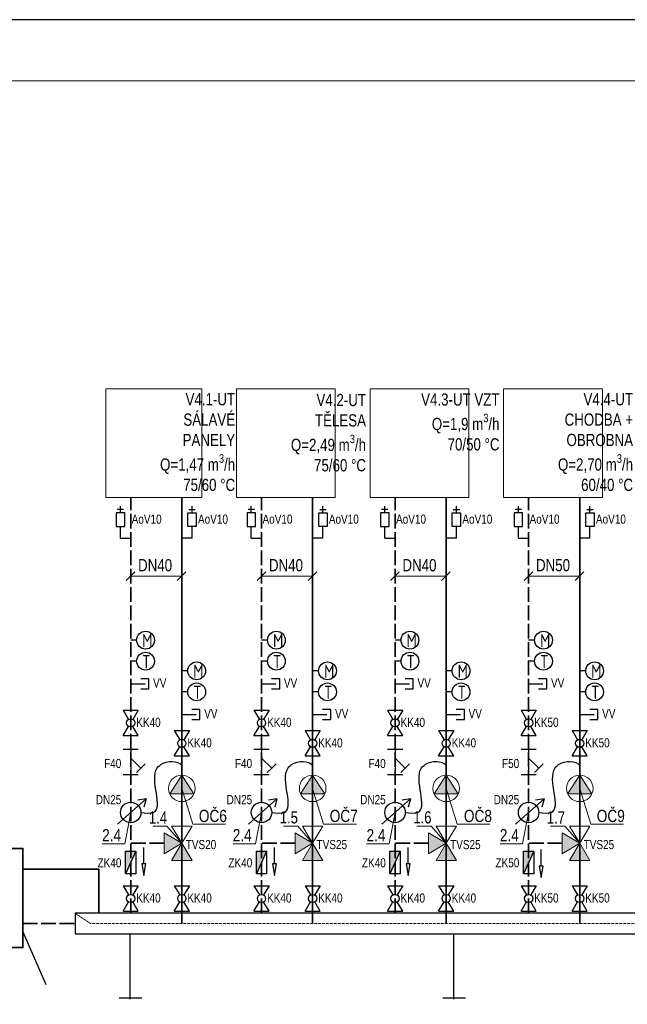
# Model space of a CAD drawing. Header units: millimetres. Extents: x -98431657 to -98227415, y -465497820 to -465456067.
# Tile 60 of 63: x -98396773 to -98391798, y -465465654 to -465457595. Entities that reach past the tile are written whole.
import ezdxf

# ---------------------------------------------------------------- set-up
doc = ezdxf.new("R2010")
doc.units = ezdxf.units.MM
doc.linetypes.add('ACAD_ISO02W100', pattern=[15, 12, -3])
doc.linetypes.add('Carkovana', pattern=[0.21, 0.15, -0.06])
doc.layers.add('AA_FORMÁTY NETISK', color=40, linetype='Continuous', plot=False)
for name, color, linetype, lineweight in [('AA_FORMÁTY TISK', 7, 'Continuous', 15), ('Kóty obecně', 7, 'Continuous', 25), ('Pasivní chlazení', 7, 'Continuous', 25), ('Standard', 7, 'Continuous', 25), ('Topení', 6, 'Continuous', 25), ('WPF 1 - vrt', 7, 'Continuous', 25), ('ZAM - POHLEDY_Pero_č.__2', 7, 'Continuous', 13), ('základ', 7, 'Continuous', 25)]:
    doc.layers.add(name, color=color, linetype=linetype, lineweight=lineweight)
doc.layers.add('URB_DOMY_skica_hatch', color=7, linetype='Continuous', lineweight=25, true_color=0x656565)
doc.styles.add('ARIAL', font='arial.ttf')
doc.styles.add('ISOCPEUR', font='isocpeur.ttf')

msp = doc.modelspace()

# ---------------------------------------------------------------- hatches: boundary and pattern name
at = {"linetype": 'ACAD_ISO02W100', "lineweight": 100}
h = msp.add_hatch(color=256, dxfattribs=at)
h.dxf.hatch_style = 1
h.paths.add_polyline_path([(-98395445.5, -465464335.5), (-98395528.8, -465464476.3), (-98395361.4, -465464476.3)])
h.paths.add_polyline_path([(-98395589.6, -465464250.3), (-98395589.6, -465464335.5), (-98395589.6, -465464420.8), (-98395445.5, -465464335.5)])
h = msp.add_hatch(color=256, dxfattribs=at)
h.dxf.hatch_style = 1
h.paths.add_polyline_path([(-98394374.3, -465464335.5), (-98394457.6, -465464476.3), (-98394290.2, -465464476.3)])
h.paths.add_polyline_path([(-98394518.3, -465464250.3), (-98394518.3, -465464335.5), (-98394518.3, -465464420.8), (-98394374.3, -465464335.5)])
h = msp.add_hatch(color=256, dxfattribs=at)
h.dxf.hatch_style = 1
h.paths.add_polyline_path([(-98393281.1, -465464335.5), (-98393364.4, -465464476.3), (-98393197, -465464476.3)])
h.paths.add_polyline_path([(-98393425.1, -465464250.3), (-98393425.1, -465464335.5), (-98393425.1, -465464420.8), (-98393281.1, -465464335.5)])
h = msp.add_hatch(color=256, dxfattribs=at)
h.dxf.hatch_style = 1
h.paths.add_polyline_path([(-98392187.8, -465464335.5), (-98392271.1, -465464476.3), (-98392103.8, -465464476.3)])
h.paths.add_polyline_path([(-98392331.9, -465464250.3), (-98392331.9, -465464335.5), (-98392331.9, -465464420.8), (-98392187.8, -465464335.5)])
h = msp.add_hatch(color=256)
h.dxf.hatch_style = 1
h.paths.add_polyline_path([(-98395822.1, -465464399.1), (-98395905.8, -465464399.1), (-98395905.8, -465464585)])
h = msp.add_hatch(color=256)
h.dxf.hatch_style = 1
h.paths.add_polyline_path([(-98394750.9, -465464399.1), (-98394834.6, -465464399.1), (-98394834.6, -465464585)])
h = msp.add_hatch(color=256)
h.dxf.hatch_style = 1
h.paths.add_polyline_path([(-98393657.7, -465464399.1), (-98393741.3, -465464399.1), (-98393741.3, -465464585)])
h = msp.add_hatch(color=256)
h.dxf.hatch_style = 1
h.paths.add_polyline_path([(-98392564.4, -465464399.1), (-98392648.1, -465464399.1), (-98392648.1, -465464585)])
at = {"layer": 'URB_DOMY_skica_hatch', "linetype": 'Continuous', "lineweight": 25, "true_color": 0x000000}
for points in [[(-98395445.5, -465463777.3), (-98395544.3, -465463931.4), (-98395346.7, -465463931.4)], [(-98394374.3, -465463777.3), (-98394473.1, -465463931.4), (-98394275.5, -465463931.4)], [(-98393281.1, -465463777.3), (-98393379.8, -465463931.4), (-98393182.3, -465463931.4)], [(-98392187.8, -465463777.3), (-98392286.6, -465463931.4), (-98392089, -465463931.4)]]:
    msp.add_hatch(color=18, dxfattribs=at).paths.add_polyline_path(points)

# ---------------------------------------------------------------- linework, layer by layer
at = {"layer": 'AA_FORMÁTY NETISK'}
msp.add_lwpolyline([(-98408423.7, -465457594.8), (-98408423.7, -465472544.8), (-98387423.7, -465472544.8), (-98387423.7, -465457594.8)], close=True, dxfattribs=at)
at = {"layer": 'AA_FORMÁTY TISK'}
msp.add_lwpolyline([(-98407923.7, -465458094.8), (-98407923.7, -465472044.8), (-98387923.7, -465472044.8), (-98387923.7, -465458094.8)], close=True, dxfattribs=at)
at = {"layer": 'Pasivní chlazení'}
for centre in [(-98395742.4, -465462672.9), (-98394671.2, -465462672.9), (-98393577.9, -465462672.9), (-98392484.7, -465462672.9), (-98395742.4, -465462845.3), (-98394671.2, -465462845.3), (-98393577.9, -465462845.3), (-98392484.7, -465462845.3), (-98395323.9, -465462923.9), (-98394252.7, -465462923.9), (-98393159.5, -465462923.9), (-98392066.2, -465462923.9), (-98395323.9, -465463096.4), (-98394252.7, -465463096.4), (-98393159.5, -465463096.4), (-98392066.2, -465463096.4)]:
    msp.add_circle(centre, 72.9, dxfattribs=at)
at = {"layer": 'Standard', "color": 5, "linetype": 'ACAD_ISO02W100', "lineweight": 35, "ltscale": 10}
for p, q in [((-98395863.9, -465464908.5), (-98395863.9, -465461504.2)), ((-98394792.7, -465464908.5), (-98394792.7, -465461504.2)), ((-98393699.5, -465464908.5), (-98393699.5, -465461504.2)), ((-98392606.3, -465464908.5), (-98392606.3, -465461504.2)), ((-98395589.6, -465464335.5), (-98395863.9, -465464335.5)), ((-98394518.3, -465464335.5), (-98394792.7, -465464335.5)), ((-98393425.1, -465464335.5), (-98393699.5, -465464335.5)), ((-98392331.9, -465464335.5), (-98392606.3, -465464335.5)), ((-98396747, -465464992.2), (-98396318.7, -465464992.2))]:
    msp.add_line(p, q, dxfattribs=at)
at = {"layer": 'Standard', "color": 1, "linetype": 'Continuous', "lineweight": 35}
for p, q in [((-98395445.5, -465464992.2), (-98395445.5, -465461504.2)), ((-98394374.3, -465464992.2), (-98394374.3, -465461504.2)), ((-98393281.1, -465464992.2), (-98393281.1, -465461504.2)), ((-98392187.8, -465464992.2), (-98392187.8, -465461504.2)), ((-98396747, -465464548.2), (-98396124.3, -465464548.2)), ((-98396124.3, -465464548.2), (-98396124.3, -465464908.5))]:
    msp.add_line(p, q, dxfattribs=at)
at = {"layer": 'Standard', "color": 0, "linetype": 'Continuous', "lineweight": 13}
for p, q in [((-98395445.5, -465463886), (-98395355.5, -465464179.2)), ((-98394374.3, -465463886), (-98394284.3, -465464179.2)), ((-98393281.1, -465463886), (-98393191.1, -465464179.2)), ((-98392187.8, -465463886), (-98392097.8, -465464179.2)), ((-98395912.9, -465464340.4), (-98395863.9, -465464083.3)), ((-98394841.7, -465464340.4), (-98394792.7, -465464083.3)), ((-98393748.5, -465464340.4), (-98393699.5, -465464083.3)), ((-98392655.2, -465464340.4), (-98392606.3, -465464083.3)), ((-98395681.4, -465464196.2), (-98395567.8, -465464196.2)), ((-98395567.8, -465464196.2), (-98395445.5, -465464335.5)), ((-98395445.5, -465464335.5), (-98395528.8, -465464194.8)), ((-98395528.8, -465464194.8), (-98395361.4, -465464194.8)), ((-98395361.4, -465464194.8), (-98395445.5, -465464335.5)), ((-98395355.5, -465464179.2), (-98395087.7, -465464179.2)), ((-98394613.7, -465464196.2), (-98394496.6, -465464196.2)), ((-98394496.6, -465464196.2), (-98394374.3, -465464335.5)), ((-98394374.3, -465464335.5), (-98394457.6, -465464194.8)), ((-98394457.6, -465464194.8), (-98394290.2, -465464194.8)), ((-98394290.2, -465464194.8), (-98394374.3, -465464335.5)), ((-98394284.3, -465464179.2), (-98394016.5, -465464179.2)), ((-98393520.5, -465464196.2), (-98393403.3, -465464196.2)), ((-98393403.3, -465464196.2), (-98393281.1, -465464335.5)), ((-98393281.1, -465464335.5), (-98393364.4, -465464194.8)), ((-98393364.4, -465464194.8), (-98393197, -465464194.8)), ((-98393197, -465464194.8), (-98393281.1, -465464335.5)), ((-98393191.1, -465464179.2), (-98392923.3, -465464179.2)), ((-98392426.7, -465464196.2), (-98392310.1, -465464196.2)), ((-98392310.1, -465464196.2), (-98392187.8, -465464335.5)), ((-98392187.8, -465464335.5), (-98392271.1, -465464194.8)), ((-98392271.1, -465464194.8), (-98392103.8, -465464194.8)), ((-98392103.8, -465464194.8), (-98392187.8, -465464335.5)), ((-98392097.8, -465464179.2), (-98391830, -465464179.2)), ((-98395445.5, -465464335.5), (-98395589.6, -465464250.3)), ((-98395589.6, -465464250.3), (-98395589.6, -465464335.5)), ((-98394374.3, -465464335.5), (-98394518.3, -465464250.3)), ((-98394518.3, -465464250.3), (-98394518.3, -465464335.5)), ((-98393281.1, -465464335.5), (-98393425.1, -465464250.3)), ((-98393425.1, -465464250.3), (-98393425.1, -465464335.5)), ((-98392187.8, -465464335.5), (-98392331.9, -465464250.3)), ((-98392331.9, -465464250.3), (-98392331.9, -465464335.5)), ((-98396097, -465464340.4), (-98395912.9, -465464340.4)), ((-98395445.5, -465464335.5), (-98395589.6, -465464420.8)), ((-98395589.6, -465464420.8), (-98395589.6, -465464335.5)), ((-98395445.5, -465464335.5), (-98395528.8, -465464476.3)), ((-98395361.4, -465464476.3), (-98395445.5, -465464335.5)), ((-98395025.8, -465464340.4), (-98394841.7, -465464340.4)), ((-98394374.3, -465464335.5), (-98394518.3, -465464420.8)), ((-98394518.3, -465464420.8), (-98394518.3, -465464335.5)), ((-98394374.3, -465464335.5), (-98394457.6, -465464476.3)), ((-98394290.2, -465464476.3), (-98394374.3, -465464335.5)), ((-98393932.6, -465464340.4), (-98393748.5, -465464340.4)), ((-98393281.1, -465464335.5), (-98393425.1, -465464420.8)), ((-98393425.1, -465464420.8), (-98393425.1, -465464335.5)), ((-98393281.1, -465464335.5), (-98393364.4, -465464476.3)), ((-98393197, -465464476.3), (-98393281.1, -465464335.5)), ((-98392839.3, -465464340.4), (-98392655.2, -465464340.4)), ((-98392187.8, -465464335.5), (-98392331.9, -465464420.8)), ((-98392331.9, -465464420.8), (-98392331.9, -465464335.5)), ((-98392187.8, -465464335.5), (-98392271.1, -465464476.3)), ((-98392103.8, -465464476.3), (-98392187.8, -465464335.5)), ((-98395528.8, -465464476.3), (-98395361.4, -465464476.3)), ((-98394457.6, -465464476.3), (-98394290.2, -465464476.3)), ((-98393364.4, -465464476.3), (-98393197, -465464476.3)), ((-98392271.1, -465464476.3), (-98392103.8, -465464476.3))]:
    msp.add_line(p, q, dxfattribs=at)
at = {"layer": 'Standard', "color": 0, "linetype": 'Carkovana', "lineweight": 13}
for p in [(-98396318.7, -465464908.5), (-98389769.1, -465464992.2)]:
    msp.add_line(p, (-98396193.2, -465464992.2), dxfattribs=at)
at = {"layer": 'Standard', "color": 0, "linetype": 'Continuous', "lineweight": 35}
msp.add_lwpolyline([(-98396942.8, -465464378.1), (-98396747, -465464378.1), (-98396747, -465465189.7), (-98396942.8, -465465189.7), (-98396942.8, -465464378.1)], close=True, dxfattribs=at)
at = {"layer": 'Standard', "color": 0, "linetype": 'Continuous', "lineweight": 25}
msp.add_lwpolyline([(-98389769.1, -465464908.5), (-98396318.7, -465464908.5), (-98396318.7, -465465075.9), (-98389769.1, -465465075.9), (-98389769.1, -465464908.5)], close=True, dxfattribs=at)
at = {"layer": 'Topení', "color": 0, "linetype": 'Continuous', "lineweight": 13}
for p, q in [((-98395830.1, -465462114.7), (-98395901.1, -465462185.7)), ((-98395411.6, -465462114.7), (-98395482.6, -465462185.7)), ((-98394758.9, -465462114.7), (-98394829.9, -465462185.7)), ((-98394340.4, -465462114.7), (-98394411.4, -465462185.7)), ((-98393665.6, -465462114.7), (-98393736.6, -465462185.7)), ((-98393247.2, -465462114.7), (-98393318.2, -465462185.7)), ((-98392572.4, -465462114.7), (-98392643.4, -465462185.7)), ((-98392153.9, -465462114.7), (-98392225, -465462185.7)), ((-98395863.9, -465462148.5), (-98395445.5, -465462148.5)), ((-98394792.7, -465462148.5), (-98394374.3, -465462148.5)), ((-98393699.5, -465462148.5), (-98393281.1, -465462148.5)), ((-98392606.3, -465462148.5), (-98392187.8, -465462148.5))]:
    msp.add_line(p, q, dxfattribs=at)
at = {"layer": 'Topení', "color": 0, "linetype": 'Continuous', "lineweight": 25}
for p, q in [((-98395715.3, -465462989), (-98395782.3, -465462989)), ((-98395715.3, -465463072.7), (-98395715.3, -465462989)), ((-98394644.1, -465462989), (-98394711.1, -465462989)), ((-98394644.1, -465463072.7), (-98394644.1, -465462989)), ((-98393550.9, -465462989), (-98393617.8, -465462989)), ((-98393550.9, -465463072.7), (-98393550.9, -465462989)), ((-98392457.6, -465462989), (-98392524.6, -465462989)), ((-98392457.6, -465463072.7), (-98392457.6, -465462989)), ((-98395863.9, -465463030.9), (-98395746.8, -465463030.9)), ((-98395782.3, -465463072.7), (-98395715.3, -465463072.7)), ((-98394792.7, -465463030.9), (-98394675.6, -465463030.9)), ((-98394711.1, -465463072.7), (-98394644.1, -465463072.7)), ((-98393699.5, -465463030.9), (-98393582.3, -465463030.9)), ((-98393617.8, -465463072.7), (-98393550.9, -465463072.7)), ((-98392606.3, -465463030.9), (-98392489.1, -465463030.9)), ((-98392524.6, -465463072.7), (-98392457.6, -465463072.7)), ((-98395926.2, -465463246.2), (-98395801.7, -465463246.2)), ((-98395926.2, -465463246.2), (-98395881.2, -465463321.3)), ((-98395801.7, -465463246.2), (-98395846.7, -465463321.3)), ((-98395296.9, -465463240.1), (-98395363.9, -465463240.1)), ((-98395296.9, -465463323.8), (-98395296.9, -465463240.1)), ((-98394855, -465463246.2), (-98394730.5, -465463246.2)), ((-98394855, -465463246.2), (-98394810, -465463321.3)), ((-98394730.5, -465463246.2), (-98394775.5, -465463321.3)), ((-98394225.7, -465463240.1), (-98394292.6, -465463240.1)), ((-98394225.7, -465463323.8), (-98394225.7, -465463240.1)), ((-98393761.7, -465463246.2), (-98393637.3, -465463246.2)), ((-98393761.7, -465463246.2), (-98393716.7, -465463321.3)), ((-98393637.3, -465463246.2), (-98393682.3, -465463321.3)), ((-98393132.5, -465463240.1), (-98393199.4, -465463240.1)), ((-98393132.5, -465463323.8), (-98393132.5, -465463240.1)), ((-98392668.5, -465463246.2), (-98392544, -465463246.2)), ((-98392668.5, -465463246.2), (-98392623.5, -465463321.3)), ((-98392544, -465463246.2), (-98392589, -465463321.3)), ((-98392039.2, -465463240.1), (-98392106.2, -465463240.1)), ((-98392039.2, -465463323.8), (-98392039.2, -465463240.1)), ((-98395445.5, -465463281.9), (-98395328.3, -465463281.9)), ((-98395363.9, -465463323.8), (-98395296.9, -465463323.8)), ((-98394374.3, -465463281.9), (-98394257.1, -465463281.9)), ((-98394292.6, -465463323.8), (-98394225.7, -465463323.8)), ((-98393281.1, -465463281.9), (-98393163.9, -465463281.9)), ((-98393199.4, -465463323.8), (-98393132.5, -465463323.8)), ((-98392187.8, -465463281.9), (-98392070.7, -465463281.9)), ((-98392106.2, -465463323.8), (-98392039.2, -465463323.8)), ((-98395926.2, -465463453.8), (-98395881.2, -465463378.7)), ((-98395801.7, -465463453.8), (-98395846.7, -465463378.7)), ((-98394855, -465463453.8), (-98394810, -465463378.7)), ((-98394730.5, -465463453.8), (-98394775.5, -465463378.7)), ((-98393761.7, -465463453.8), (-98393716.7, -465463378.7)), ((-98393637.3, -465463453.8), (-98393682.3, -465463378.7)), ((-98392668.5, -465463453.8), (-98392623.5, -465463378.7)), ((-98392544, -465463453.8), (-98392589, -465463378.7)), ((-98395926.2, -465463453.8), (-98395801.7, -465463453.8)), ((-98395507.7, -465463413.6), (-98395383.3, -465463413.6)), ((-98395507.7, -465463413.6), (-98395462.7, -465463488.7)), ((-98395383.3, -465463413.6), (-98395428.3, -465463488.7)), ((-98394855, -465463453.8), (-98394730.5, -465463453.8)), ((-98394436.5, -465463413.6), (-98394312.1, -465463413.6)), ((-98394436.5, -465463413.6), (-98394391.5, -465463488.7)), ((-98394312.1, -465463413.6), (-98394357.1, -465463488.7)), ((-98393761.7, -465463453.8), (-98393637.3, -465463453.8)), ((-98393343.3, -465463413.6), (-98393218.8, -465463413.6)), ((-98393343.3, -465463413.6), (-98393298.3, -465463488.7)), ((-98393218.8, -465463413.6), (-98393263.8, -465463488.7)), ((-98392668.5, -465463453.8), (-98392544, -465463453.8)), ((-98392250, -465463413.6), (-98392125.6, -465463413.6)), ((-98392250, -465463413.6), (-98392205, -465463488.7)), ((-98392125.6, -465463413.6), (-98392170.6, -465463488.7)), ((-98395926.2, -465463564.3), (-98395801.7, -465463564.3)), ((-98395863.9, -465463564.3), (-98395863.9, -465463771.8)), ((-98395507.7, -465463621.1), (-98395462.7, -465463546.1)), ((-98395383.3, -465463621.1), (-98395428.3, -465463546.1)), ((-98394855, -465463564.3), (-98394730.5, -465463564.3)), ((-98394792.7, -465463564.3), (-98394792.7, -465463771.8)), ((-98394436.5, -465463621.1), (-98394391.5, -465463546.1)), ((-98394312.1, -465463621.1), (-98394357.1, -465463546.1)), ((-98393761.7, -465463564.3), (-98393637.3, -465463564.3)), ((-98393699.5, -465463564.3), (-98393699.5, -465463771.8)), ((-98393343.3, -465463621.1), (-98393298.3, -465463546.1)), ((-98393218.8, -465463621.1), (-98393263.8, -465463546.1)), ((-98392668.5, -465463564.3), (-98392544, -465463564.3)), ((-98392606.3, -465463564.3), (-98392606.3, -465463771.8)), ((-98392250, -465463621.1), (-98392205, -465463546.1)), ((-98392125.6, -465463621.1), (-98392170.6, -465463546.1)), ((-98395863.9, -465463637.9), (-98395781.1, -465463720.7)), ((-98395507.7, -465463621.1), (-98395383.3, -465463621.1)), ((-98394792.7, -465463637.9), (-98394709.9, -465463720.7)), ((-98394436.5, -465463621.1), (-98394312.1, -465463621.1)), ((-98393699.5, -465463637.9), (-98393616.7, -465463720.7)), ((-98393343.3, -465463621.1), (-98393218.8, -465463621.1)), ((-98392606.3, -465463637.9), (-98392523.4, -465463720.7)), ((-98392250, -465463621.1), (-98392125.6, -465463621.1)), ((-98395781.1, -465463720.7), (-98395816.6, -465463756.2)), ((-98395781.1, -465463720.7), (-98395745.6, -465463685.2)), ((-98394709.9, -465463720.7), (-98394745.4, -465463756.2)), ((-98394709.9, -465463720.7), (-98394674.4, -465463685.2)), ((-98393616.7, -465463720.7), (-98393652.2, -465463756.2)), ((-98393616.7, -465463720.7), (-98393581.1, -465463685.2)), ((-98392523.4, -465463720.7), (-98392558.9, -465463756.2)), ((-98392523.4, -465463720.7), (-98392487.9, -465463685.2)), ((-98395926.2, -465463771.8), (-98395801.7, -465463771.8)), ((-98394855, -465463771.8), (-98394730.5, -465463771.8)), ((-98393761.7, -465463771.8), (-98393637.3, -465463771.8)), ((-98392668.5, -465463771.8), (-98392544, -465463771.8)), ((-98395971.7, -465464179.2), (-98395737.5, -465463971.8)), ((-98395737.5, -465463971.8), (-98395806.5, -465463982.4)), ((-98395737.5, -465463971.8), (-98395756.4, -465464038.9)), ((-98394900.4, -465464179.2), (-98394666.3, -465463971.8)), ((-98394666.3, -465463971.8), (-98394735.3, -465463982.4)), ((-98394666.3, -465463971.8), (-98394685.2, -465464038.9)), ((-98393807.2, -465464179.2), (-98393573.1, -465463971.8)), ((-98393573.1, -465463971.8), (-98393642, -465463982.4)), ((-98393573.1, -465463971.8), (-98393592, -465464038.9)), ((-98392714, -465464179.2), (-98392479.8, -465463971.8)), ((-98392479.8, -465463971.8), (-98392548.8, -465463982.4)), ((-98392479.8, -465463971.8), (-98392498.7, -465464038.9)), ((-98395926.2, -465464683.5), (-98395801.7, -465464683.5)), ((-98395926.2, -465464683.5), (-98395881.2, -465464758.6)), ((-98395801.7, -465464683.5), (-98395846.7, -465464758.6)), ((-98395507.7, -465464683.5), (-98395383.3, -465464683.5)), ((-98395507.7, -465464683.5), (-98395462.7, -465464758.6)), ((-98395383.3, -465464683.5), (-98395428.3, -465464758.6)), ((-98394855, -465464683.5), (-98394730.5, -465464683.5)), ((-98394855, -465464683.5), (-98394810, -465464758.6)), ((-98394730.5, -465464683.5), (-98394775.5, -465464758.6)), ((-98394436.5, -465464683.5), (-98394312.1, -465464683.5)), ((-98394436.5, -465464683.5), (-98394391.5, -465464758.6)), ((-98394312.1, -465464683.5), (-98394357.1, -465464758.6)), ((-98393761.7, -465464683.5), (-98393637.3, -465464683.5)), ((-98393761.7, -465464683.5), (-98393716.7, -465464758.6)), ((-98393637.3, -465464683.5), (-98393682.3, -465464758.6)), ((-98393343.3, -465464683.5), (-98393218.8, -465464683.5)), ((-98393343.3, -465464683.5), (-98393298.3, -465464758.6)), ((-98393218.8, -465464683.5), (-98393263.8, -465464758.6)), ((-98392668.5, -465464683.5), (-98392544, -465464683.5)), ((-98392668.5, -465464683.5), (-98392623.5, -465464758.6)), ((-98392544, -465464683.5), (-98392589, -465464758.6)), ((-98392250, -465464683.5), (-98392125.6, -465464683.5)), ((-98392250, -465464683.5), (-98392205, -465464758.6)), ((-98392125.6, -465464683.5), (-98392170.6, -465464758.6)), ((-98395926.2, -465464891), (-98395881.2, -465464816)), ((-98395801.7, -465464891), (-98395846.7, -465464816)), ((-98395507.7, -465464891), (-98395462.7, -465464816)), ((-98395383.3, -465464891), (-98395428.3, -465464816)), ((-98394855, -465464891), (-98394810, -465464816)), ((-98394730.5, -465464891), (-98394775.5, -465464816)), ((-98394436.5, -465464891), (-98394391.5, -465464816)), ((-98394312.1, -465464891), (-98394357.1, -465464816)), ((-98393761.7, -465464891), (-98393716.7, -465464816)), ((-98393637.3, -465464891), (-98393682.3, -465464816)), ((-98393343.3, -465464891), (-98393298.3, -465464816)), ((-98393218.8, -465464891), (-98393263.8, -465464816)), ((-98392668.5, -465464891), (-98392623.5, -465464816)), ((-98392544, -465464891), (-98392589, -465464816)), ((-98392250, -465464891), (-98392205, -465464816)), ((-98392125.6, -465464891), (-98392170.6, -465464816)), ((-98395926.2, -465464891), (-98395801.7, -465464891)), ((-98395507.7, -465464891), (-98395383.3, -465464891)), ((-98394855, -465464891), (-98394730.5, -465464891)), ((-98394436.5, -465464891), (-98394312.1, -465464891)), ((-98393761.7, -465464891), (-98393637.3, -465464891)), ((-98393343.3, -465464891), (-98393218.8, -465464891)), ((-98392668.5, -465464891), (-98392544, -465464891)), ((-98392250, -465464891), (-98392125.6, -465464891)), ((-98396747, -465465060.6), (-98396559, -465465490.5)), ((-98395870.3, -465465075.9), (-98395870.3, -465465611.5)), ((-98393220.5, -465465075.9), (-98393220.5, -465465611.5)), ((-98395957.2, -465465600.3), (-98395773.1, -465465600.3)), ((-98393307.4, -465465600.3), (-98393123.3, -465465600.3))]:
    msp.add_line(p, q, dxfattribs=at)
for points in [[(-98395815.3, -465462672.9), (-98395863.9, -465462672.9)], [(-98394744.1, -465462672.9), (-98394792.7, -465462672.9)], [(-98393650.8, -465462672.9), (-98393699.5, -465462672.9)], [(-98392557.6, -465462672.9), (-98392606.3, -465462672.9)], [(-98395815.3, -465462845.3), (-98395863.9, -465462845.3)], [(-98394744.1, -465462845.3), (-98394792.7, -465462845.3)], [(-98393650.8, -465462845.3), (-98393699.5, -465462845.3)], [(-98392557.6, -465462845.3), (-98392606.3, -465462845.3)], [(-98395396.9, -465462923.9), (-98395445.5, -465462923.9)], [(-98394325.6, -465462923.9), (-98394374.3, -465462923.9)], [(-98393232.4, -465462923.9), (-98393281.1, -465462923.9)], [(-98392139.2, -465462923.9), (-98392187.8, -465462923.9)], [(-98395396.9, -465463096.4), (-98395445.5, -465463096.4)], [(-98394325.6, -465463096.4), (-98394374.3, -465463096.4)], [(-98393232.4, -465463096.4), (-98393281.1, -465463096.4)], [(-98392139.2, -465463096.4), (-98392187.8, -465463096.4)]]:
    msp.add_lwpolyline(points, dxfattribs=at)
for centre, radius in [((-98395863.9, -465463350), 33.5), ((-98394792.7, -465463350), 33.5), ((-98393699.5, -465463350), 33.5), ((-98392606.3, -465463350), 33.5), ((-98395445.5, -465463517.4), 33.5), ((-98394374.3, -465463517.4), 33.5), ((-98393281.1, -465463517.4), 33.5), ((-98392187.8, -465463517.4), 33.5), ((-98395863.9, -465464083.3), 83.7), ((-98394792.7, -465464083.3), 83.7), ((-98393699.5, -465464083.3), 83.7), ((-98392606.3, -465464083.3), 83.7), ((-98395863.9, -465464787.3), 33.5), ((-98395445.5, -465464787.3), 33.5), ((-98394792.7, -465464787.3), 33.5), ((-98394374.3, -465464787.3), 33.5), ((-98393699.5, -465464787.3), 33.5), ((-98393281.1, -465464787.3), 33.5), ((-98392606.3, -465464787.3), 33.5), ((-98392187.8, -465464787.3), 33.5)]:
    msp.add_circle(centre, radius, dxfattribs=at)
at = {"layer": 'Topení', "color": 0, "linetype": 'Continuous', "lineweight": 25, "start_tangent": (1.156269, -0.124047), "end_tangent": (0.658422, -1.140822)}
for points in [[(-98395780.3, -465464083.3), (-98395679.8, -465464083.3), (-98395646.7, -465463718.9), (-98395618.2, -465463691.7), (-98395445.5, -465463702.5)], [(-98394709.1, -465464083.3), (-98394608.6, -465464083.3), (-98394575.5, -465463718.9), (-98394547, -465463691.7), (-98394374.3, -465463702.5)], [(-98393615.8, -465464083.3), (-98393515.4, -465464083.3), (-98393482.3, -465463718.9), (-98393453.8, -465463691.7), (-98393281.1, -465463702.5)], [(-98392522.6, -465464083.3), (-98392422.1, -465464083.3), (-98392389, -465463718.9), (-98392360.5, -465463691.7), (-98392187.8, -465463702.5)]]:
    msp.add_spline(points, degree=3, dxfattribs=at)
at = {"layer": 'WPF 1 - vrt'}
for p, q in [((-98395947.6, -465461838.6), (-98395947.6, -465461789.5)), ((-98395361.8, -465461838.6), (-98395361.8, -465461789.5)), ((-98394876.4, -465461838.6), (-98394876.4, -465461789.5)), ((-98394290.6, -465461838.6), (-98394290.6, -465461789.5)), ((-98393783.2, -465461838.6), (-98393783.2, -465461789.5)), ((-98393197.4, -465461838.6), (-98393197.4, -465461789.5)), ((-98392689.9, -465461838.6), (-98392689.9, -465461789.5)), ((-98392104.1, -465461838.6), (-98392104.1, -465461789.5)), ((-98395947.6, -465461838.6), (-98395863.9, -465461838.6)), ((-98395361.8, -465461838.6), (-98395445.5, -465461838.6)), ((-98394876.4, -465461838.6), (-98394792.7, -465461838.6)), ((-98394290.6, -465461838.6), (-98394374.3, -465461838.6)), ((-98393783.2, -465461838.6), (-98393699.5, -465461838.6)), ((-98393197.4, -465461838.6), (-98393281.1, -465461838.6)), ((-98392689.9, -465461838.6), (-98392606.3, -465461838.6)), ((-98392104.1, -465461838.6), (-98392187.8, -465461838.6))]:
    msp.add_line(p, q, dxfattribs=at)
at = {"layer": 'ZAM - POHLEDY_Pero_č.__2', "color": 0, "linetype": 'Continuous', "lineweight": 13}
for p, q in [((-98395445.5, -465463777.3), (-98395544.3, -465463931.4)), ((-98395346.7, -465463931.4), (-98395445.5, -465463777.3)), ((-98394374.3, -465463777.3), (-98394473.1, -465463931.4)), ((-98394275.5, -465463931.4), (-98394374.3, -465463777.3)), ((-98393281.1, -465463777.3), (-98393379.8, -465463931.4)), ((-98393182.3, -465463931.4), (-98393281.1, -465463777.3)), ((-98392187.8, -465463777.3), (-98392286.6, -465463931.4)), ((-98392089, -465463931.4), (-98392187.8, -465463777.3)), ((-98395544.3, -465463931.4), (-98395346.7, -465463931.4)), ((-98394473.1, -465463931.4), (-98394275.5, -465463931.4)), ((-98393379.8, -465463931.4), (-98393182.3, -465463931.4)), ((-98392286.6, -465463931.4), (-98392089, -465463931.4))]:
    msp.add_line(p, q, dxfattribs=at)
for points in [[(-98396068.9, -465460617.1), (-98395282.4, -465460617.1), (-98395282.4, -465461504.2), (-98396068.9, -465461504.2), (-98396068.9, -465460617.1)], [(-98394997.7, -465460617.1), (-98394189.1, -465460617.1), (-98394189.1, -465461504.2), (-98394997.7, -465461504.2), (-98394997.7, -465460617.1)], [(-98393904.4, -465460617.1), (-98393095.9, -465460617.1), (-98393095.9, -465461504.2), (-98393904.4, -465461504.2), (-98393904.4, -465460617.1)], [(-98392811.2, -465460617.1), (-98392002.6, -465460617.1), (-98392002.6, -465461504.2), (-98392811.2, -465461504.2), (-98392811.2, -465460617.1)]]:
    msp.add_lwpolyline(points, close=True, dxfattribs=at)
for centre in [(-98395445.5, -465463886), (-98394374.3, -465463886), (-98393281.1, -465463886), (-98392187.8, -465463886)]:
    msp.add_circle(centre, 108.7, dxfattribs=at)
at = {"layer": 'základ'}
for p, q in [((-98395922.2, -465461602.5), (-98395974.5, -465461602.5)), ((-98395947.6, -465461632.3), (-98395947.6, -465461577.1)), ((-98395387.3, -465461602.5), (-98395335, -465461602.5)), ((-98395361.8, -465461632.3), (-98395361.8, -465461577.1)), ((-98394851, -465461602.5), (-98394903.3, -465461602.5)), ((-98394876.4, -465461632.3), (-98394876.4, -465461577.1)), ((-98394316.1, -465461602.5), (-98394263.8, -465461602.5)), ((-98394290.6, -465461632.3), (-98394290.6, -465461577.1)), ((-98393757.7, -465461602.5), (-98393810, -465461602.5)), ((-98393783.2, -465461632.3), (-98393783.2, -465461577.1)), ((-98393222.8, -465461602.5), (-98393170.5, -465461602.5)), ((-98393197.4, -465461632.3), (-98393197.4, -465461577.1)), ((-98392664.5, -465461602.5), (-98392716.8, -465461602.5)), ((-98392689.9, -465461632.3), (-98392689.9, -465461577.1)), ((-98392129.6, -465461602.5), (-98392077.3, -465461602.5)), ((-98392104.1, -465461632.3), (-98392104.1, -465461577.1)), ((-98395947.6, -465461789.5), (-98395947.6, -465461741.9)), ((-98395361.8, -465461789.5), (-98395361.8, -465461741.9)), ((-98394876.4, -465461789.5), (-98394876.4, -465461741.9)), ((-98394290.6, -465461789.5), (-98394290.6, -465461741.9)), ((-98393783.2, -465461789.5), (-98393783.2, -465461741.9)), ((-98393197.4, -465461789.5), (-98393197.4, -465461741.9)), ((-98392689.9, -465461789.5), (-98392689.9, -465461741.9)), ((-98392104.1, -465461789.5), (-98392104.1, -465461741.9)), ((-98395757.3, -465464503.8), (-98395757.3, -465464369.2)), ((-98394686.1, -465464503.8), (-98394686.1, -465464369.2)), ((-98393592.8, -465464503.8), (-98393592.8, -465464369.2)), ((-98395822.1, -465464399.1), (-98395905.8, -465464585)), ((-98394750.9, -465464399.1), (-98394834.6, -465464585)), ((-98393657.7, -465464399.1), (-98393741.3, -465464585)), ((-98392564.4, -465464399.1), (-98392648.1, -465464585)), ((-98392502.8, -465464521.7), (-98392502.8, -465464387))]:
    msp.add_line(p, q, dxfattribs=at)
for points in [[(-98395913.2, -465461632.3), (-98395982.1, -465461632.3), (-98395982.1, -465461741.9), (-98395913.2, -465461741.9), (-98395913.2, -465461632.3)], [(-98395396.3, -465461632.3), (-98395327.4, -465461632.3), (-98395327.4, -465461741.9), (-98395396.3, -465461741.9), (-98395396.3, -465461632.3)], [(-98394842, -465461632.3), (-98394910.9, -465461632.3), (-98394910.9, -465461741.9), (-98394842, -465461741.9), (-98394842, -465461632.3)], [(-98394325.1, -465461632.3), (-98394256.2, -465461632.3), (-98394256.2, -465461741.9), (-98394325.1, -465461741.9), (-98394325.1, -465461632.3)], [(-98393748.7, -465461632.3), (-98393817.6, -465461632.3), (-98393817.6, -465461741.9), (-98393748.7, -465461741.9), (-98393748.7, -465461632.3)], [(-98393231.8, -465461632.3), (-98393162.9, -465461632.3), (-98393162.9, -465461741.9), (-98393231.8, -465461741.9), (-98393231.8, -465461632.3)], [(-98392655.5, -465461632.3), (-98392724.4, -465461632.3), (-98392724.4, -465461741.9), (-98392655.5, -465461741.9), (-98392655.5, -465461632.3)], [(-98392138.6, -465461632.3), (-98392069.7, -465461632.3), (-98392069.7, -465461741.9), (-98392138.6, -465461741.9), (-98392138.6, -465461632.3)], [(-98395905.8, -465464399.1), (-98395822.1, -465464399.1), (-98395822.1, -465464585), (-98395905.8, -465464585), (-98395905.8, -465464399.1)], [(-98394834.6, -465464399.1), (-98394750.9, -465464399.1), (-98394750.9, -465464585), (-98394834.6, -465464585), (-98394834.6, -465464399.1)], [(-98393741.3, -465464399.1), (-98393657.7, -465464399.1), (-98393657.7, -465464585), (-98393741.3, -465464585), (-98393741.3, -465464399.1)], [(-98392648.1, -465464399.1), (-98392564.4, -465464399.1), (-98392564.4, -465464585), (-98392648.1, -465464585), (-98392648.1, -465464399.1)], [(-98395741.4, -465464503.8), (-98395773.2, -465464503.8), (-98395757.3, -465464599.2), (-98395741.4, -465464503.8)], [(-98394670.2, -465464503.8), (-98394702, -465464503.8), (-98394686.1, -465464599.2), (-98394670.2, -465464503.8)], [(-98393576.9, -465464503.8), (-98393608.7, -465464503.8), (-98393592.8, -465464599.2), (-98393576.9, -465464503.8)], [(-98392486.9, -465464521.7), (-98392518.7, -465464521.7), (-98392502.8, -465464617), (-98392486.9, -465464521.7)]]:
    msp.add_lwpolyline(points, close=True, dxfattribs=at)

# ---------------------------------------------------------------- texts
at = {"layer": 'Kóty obecně', "color": 0, "linetype": 'Continuous', "lineweight": 35, "attachment_point": 9, "style": 'ARIAL'}
for s, insert, char_height, width in [('\\A1;{\\fArial|b0|i0|c238|p34;\\W0.78;V4.1-UT\\PSÁLAVÉ \\PPANELY\\PQ=1,47 m\\H0.7x;\\S3^ ;\\H1.42857x;/h\\P75/60 °C}', (-98395009, -465461453.5), 100, 1042.9), ('\\A1;{\\fArial|b0|i0|c238|p34;\\W0.78;V4.2-UT\\PTĚLESA\\PQ=2,49 m\\H0.7x;\\S3^ ;\\H1.42857x;/h\\P75/60 °C}', (-98393937.7, -465461293), 100, 1042.9), ('\\A1;{\\fArial|b0|i0|c238|p34;\\W0.78;V4.3-UT VZT\\PQ=1,9 m\\H0.7x;\\S3^ ;\\H1.42857x;/h\\P70/50 °C}', (-98392844.5, -465461121.9), 100, 1042.9), ('\\A1;{\\fArial|b0|i0|c238|p34;\\W0.78;V4.4-UT\\PCHODBA + \\POBROBNA\\PQ=2,70 m\\H0.7x;\\S3^ ;\\H1.42857x;/h\\P60/40 °C}', (-98391751.3, -465461453.5), 100, 1042.9), ('{\\fArial|b0|i0|c238|p34;\\W0.78;AoV10}', (-98395610.7, -465461721.2), 75, 338.44), ('{\\fArial|b0|i0|c238|p34;\\W0.78;AoV10}', (-98395067.7, -465461721.2), 75, 338.44), ('{\\fArial|b0|i0|c238|p34;\\W0.78;AoV10}', (-98394539.5, -465461721.2), 75, 338.44), ('{\\fArial|b0|i0|c238|p34;\\W0.78;AoV10}', (-98393996.5, -465461721.2), 75, 338.44), ('{\\fArial|b0|i0|c238|p34;\\W0.78;AoV10}', (-98393446.3, -465461721.2), 75, 338.44), ('{\\fArial|b0|i0|c238|p34;\\W0.78;AoV10}', (-98392903.2, -465461721.2), 75, 338.44), ('{\\fArial|b0|i0|c238|p34;\\W0.78;AoV10}', (-98392353, -465461721.2), 75, 338.44), ('{\\fArial|b0|i0|c238|p34;\\W0.78;AoV10}', (-98391810, -465461721.2), 75, 338.44), ('{\\fArial|b0|i0|c238|p34;\\W0.78;DN40}', (-98395524.9, -465462110.7), 100, 338.44), ('{\\fArial|b0|i0|c238|p34;\\W0.78;DN40}', (-98394453.7, -465462110.7), 100, 338.44), ('{\\fArial|b0|i0|c238|p34;\\W0.78;DN40}', (-98393360.5, -465462110.7), 100, 338.44), ('{\\fArial|b0|i0|c238|p34;\\W0.78;DN50}', (-98392267.2, -465462110.7), 100, 338.44), ('{\\fArial|b0|i0|c238|p34;\\W0.78;VV}', (-98395571.6, -465463060.6), 75, 338.44), ('{\\fArial|b0|i0|c238|p34;\\W0.78;VV}', (-98394500.4, -465463060.6), 75, 338.44), ('{\\fArial|b0|i0|c238|p34;\\W0.78;VV}', (-98393407.1, -465463060.6), 75, 338.44), ('{\\fArial|b0|i0|c238|p34;\\W0.78;VV}', (-98392313.9, -465463060.6), 75, 338.44), ('{\\fArial|b0|i0|c238|p34;\\W0.78;VV}', (-98395153.1, -465463311.7), 75, 338.44), ('{\\fArial|b0|i0|c238|p34;\\W0.78;VV}', (-98394081.9, -465463311.7), 75, 338.44), ('{\\fArial|b0|i0|c238|p34;\\W0.78;VV}', (-98392988.7, -465463311.7), 75, 338.44), ('{\\fArial|b0|i0|c238|p34;\\W0.78;VV}', (-98391895.4, -465463311.7), 75, 338.44), ('{\\fArial|b0|i0|c238|p34;\\W0.78;KK40}', (-98395618.8, -465463384.3), 75, 338.44), ('{\\fArial|b0|i0|c238|p34;\\W0.78;KK40}', (-98394547.6, -465463384.3), 75, 338.44), ('{\\fArial|b0|i0|c238|p34;\\W0.78;KK40}', (-98393454.3, -465463384.3), 75, 338.44), ('{\\fArial|b0|i0|c238|p34;\\W0.78;KK50}', (-98392361.1, -465463384.3), 75, 338.44), ('{\\fArial|b0|i0|c238|p34;\\W0.78;KK40}', (-98395200.3, -465463551.7), 75, 338.44), ('{\\fArial|b0|i0|c238|p34;\\W0.78;KK40}', (-98394129.1, -465463551.7), 75, 338.44), ('{\\fArial|b0|i0|c238|p34;\\W0.78;KK40}', (-98393035.9, -465463551.7), 75, 338.44), ('{\\fArial|b0|i0|c238|p34;\\W0.78;KK50}', (-98391942.6, -465463551.7), 75, 338.44), ('{\\fArial|b0|i0|c238|p34;\\W0.78;F40}', (-98395941, -465463721.1), 75, 338.44), ('{\\fArial|b0|i0|c238|p34;\\W0.78;F40}', (-98394869.8, -465463721.1), 75, 338.44), ('{\\fArial|b0|i0|c238|p34;\\W0.78;F40}', (-98393776.6, -465463721.1), 75, 338.44), ('{\\fArial|b0|i0|c238|p34;\\W0.78;F50}', (-98392683.4, -465463721.1), 75, 338.44), ('{\\fArial|b0|i0|c238|p34;\\W0.78;DN25}', (-98395941, -465464016.9), 75, 338.44), ('{\\fArial|b0|i0|c238|p34;\\W0.78;DN25}', (-98394869.8, -465464016.9), 75, 338.44), ('{\\fArial|b0|i0|c238|p34;\\W0.78;DN25}', (-98393776.5, -465464016.9), 75, 338.44), ('{\\fArial|b0|i0|c238|p34;\\W0.78;DN25}', (-98392683.3, -465464016.9), 75, 338.44), ('\\W0.80;OČ6', (-98395076.3, -465464163.2), 100, 339.744), ('\\W0.80;OČ7', (-98394005.1, -465464163.2), 100, 339.744), ('\\W0.80;OČ8', (-98392906.5, -465464163.2), 100, 339.744), ('\\W0.80;OČ9', (-98391818.6, -465464163.2), 100, 339.744), ('\\W0.77;1.4', (-98395565.8, -465464175), 100, 244.017), ('\\W0.77;1.5', (-98394494.6, -465464175), 100, 244.017), ('\\W0.77;1.6', (-98393401.3, -465464175), 100, 244.017), ('\\W0.77;1.7', (-98392308.1, -465464175), 100, 244.017), ('\\W0.80;2.4', (-98395942.6, -465464319.2), 100, 245.914), ('\\W0.80;2.4', (-98394873.4, -465464319.2), 100, 245.914), ('\\W0.80;2.4', (-98393777.9, -465464319.2), 100, 245.914), ('\\W0.80;2.4', (-98392686.5, -465464319.2), 100, 245.914), ('{\\fArial|b0|i0|c238|p34;\\W0.78;TVS20}', (-98395163.6, -465464384.6), 75, 338.44), ('{\\fArial|b0|i0|c238|p34;\\W0.78;TVS25}', (-98394092.4, -465464384.6), 75, 338.44), ('{\\fArial|b0|i0|c238|p34;\\W0.78;TVS25}', (-98392999.1, -465464384.6), 75, 338.44), ('{\\fArial|b0|i0|c238|p34;\\W0.78;TVS25}', (-98391905.9, -465464384.6), 75, 338.44), ('{\\fArial|b0|i0|c238|p34;\\W0.78;ZK40}', (-98395939.8, -465464533.6), 75, 338.44), ('{\\fArial|b0|i0|c238|p34;\\W0.78;ZK40}', (-98394868.6, -465464533.6), 75, 338.44), ('{\\fArial|b0|i0|c238|p34;\\W0.78;ZK40}', (-98393775.4, -465464533.6), 75, 338.44), ('{\\fArial|b0|i0|c238|p34;\\W0.78;ZK50}', (-98392682.1, -465464533.6), 75, 338.44), ('{\\fArial|b0|i0|c238|p34;\\W0.78;KK40}', (-98395618.8, -465464821.6), 75, 338.44), ('{\\fArial|b0|i0|c238|p34;\\W0.78;KK40}', (-98395200.3, -465464821.6), 75, 338.44), ('{\\fArial|b0|i0|c238|p34;\\W0.78;KK40}', (-98394547.6, -465464821.6), 75, 338.44), ('{\\fArial|b0|i0|c238|p34;\\W0.78;KK40}', (-98394129.1, -465464821.6), 75, 338.44), ('{\\fArial|b0|i0|c238|p34;\\W0.78;KK40}', (-98393454.3, -465464821.6), 75, 338.44), ('{\\fArial|b0|i0|c238|p34;\\W0.78;KK40}', (-98393035.9, -465464821.6), 75, 338.44), ('{\\fArial|b0|i0|c238|p34;\\W0.78;KK50}', (-98392361.1, -465464821.6), 75, 338.44), ('{\\fArial|b0|i0|c238|p34;\\W0.78;KK50}', (-98391942.6, -465464821.6), 75, 338.44)]:
    msp.add_mtext(s, dxfattribs=dict(at, insert=insert, char_height=char_height, width=width))
at = {"layer": 'Kóty obecně', "color": 0, "linetype": 'Continuous', "lineweight": 18, "char_height": 108.501, "width": 120.436, "attachment_point": 7, "style": 'ISOCPEUR'}
for s, insert in [('{\\fISOCPEUR|b0|i0|c238|p34;\\W0.8;\\C7;M}', (-98395770.5, -465462730.7)), ('{\\fISOCPEUR|b0|i0|c238|p34;\\W0.8;\\C7;M}', (-98394699.2, -465462730.7)), ('{\\fISOCPEUR|b0|i0|c238|p34;\\W0.8;\\C7;M}', (-98393606, -465462730.7)), ('{\\fISOCPEUR|b0|i0|c238|p34;\\W0.8;\\C7;M}', (-98392512.8, -465462730.7)), ('{\\fISOCPEUR|b0|i0|c238|p34;\\W0.8;\\C7;T}', (-98395770.5, -465462903.1)), ('{\\fISOCPEUR|b0|i0|c238|p34;\\W0.8;\\C7;T}', (-98394699.2, -465462903.1)), ('{\\fISOCPEUR|b0|i0|c238|p34;\\W0.8;\\C7;T}', (-98393606, -465462903.1)), ('{\\fISOCPEUR|b0|i0|c238|p34;\\W0.8;\\C7;T}', (-98392512.8, -465462903.1)), ('{\\fISOCPEUR|b0|i0|c238|p34;\\W0.8;\\C7;M}', (-98395352, -465462981.8)), ('{\\fISOCPEUR|b0|i0|c238|p34;\\W0.8;\\C7;M}', (-98394280.8, -465462981.8)), ('{\\fISOCPEUR|b0|i0|c238|p34;\\W0.8;\\C7;M}', (-98393187.6, -465462981.8)), ('{\\fISOCPEUR|b0|i0|c238|p34;\\W0.8;\\C7;M}', (-98392094.3, -465462981.8)), ('{\\fISOCPEUR|b0|i0|c238|p34;\\W0.8;\\C7;T}', (-98395352, -465463154.2)), ('{\\fISOCPEUR|b0|i0|c238|p34;\\W0.8;\\C7;T}', (-98394280.8, -465463154.2)), ('{\\fISOCPEUR|b0|i0|c238|p34;\\W0.8;\\C7;T}', (-98393187.6, -465463154.2)), ('{\\fISOCPEUR|b0|i0|c238|p34;\\W0.8;\\C7;T}', (-98392094.3, -465463154.2))]:
    msp.add_mtext(s, dxfattribs=dict(at, insert=insert))

doc.saveas('drawing.dxf')
